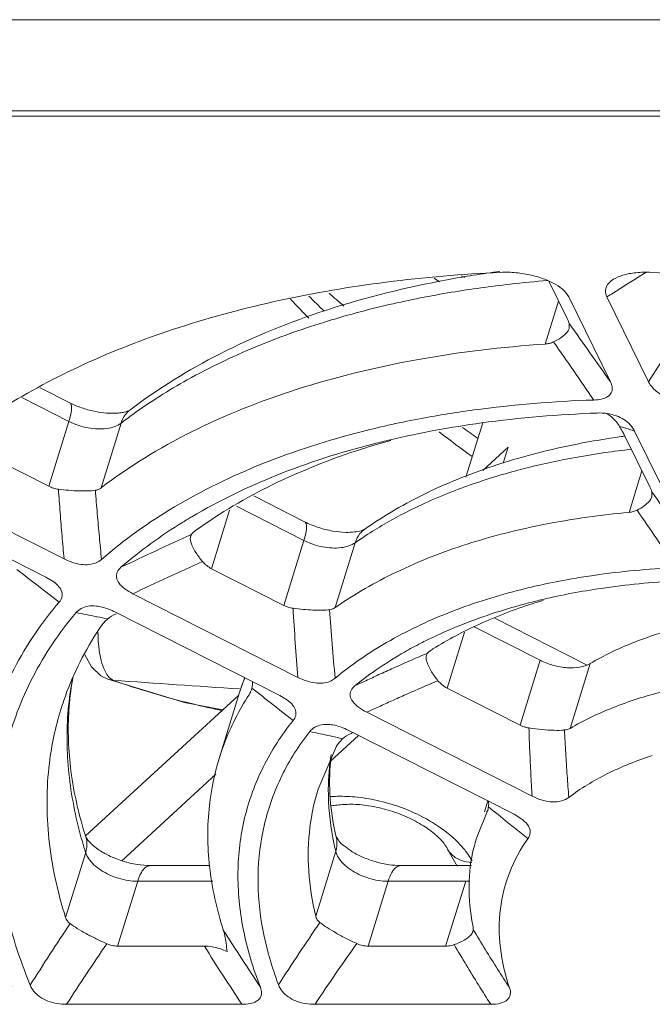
# Model space of a CAD drawing. Header units: millimetres. Extents: x -473 to 23648, y -382 to 1866.
# Tile 93 of 256: x 3200 to 3215, y 340 to 364. Entities that reach past the tile are written whole.
import ezdxf

# ---------------------------------------------------------------- set-up
doc = ezdxf.new("R2010")
doc.units = ezdxf.units.MM
doc.header["$LTSCALE"] = 80
doc.layers.get('0').update_dxf_attribs({"linetype": 'CONTINUOUS'})
for name, color, linetype in [('02___PRT_ALL_AXES', 7, 'CONTINUOUS'), ('08_ALL_DRAFTS', 7, 'CONTINUOUS'), ('09_ALL_ROUNDS', 7, 'CONTINUOUS')]:
    doc.layers.add(name, color=color, linetype=linetype)

msp = doc.modelspace()

# ---------------------------------------------------------------- linework, layer by layer
at = {"color": 0, "linetype": 'Continuous', "lineweight": 0}
for p, q in [((3259.218, 363.876), (3148.23, 363.876)), ((3175.823, 361.548), (3242.139, 361.548)), ((3209.72, 357.639), (3209.847, 357.55)), ((3210.37, 357.695), (3210.456, 357.649)), ((3210.891, 354.143), (3210.484, 352.827)), ((3210.893, 352.991), (3211.505, 353.554)), ((3211.505, 353.554), (3211.386, 353.17)), ((3201.838, 347.952), (3201.838, 347.952)), ((3201.975, 347.925), (3201.838, 347.952)), ((3201.302, 344.168), (3205, 347.57)), ((3207.891, 346.594), (3207.218, 345.975)), ((3202.176, 343.57), (3204.448, 345.661)), ((3210.02, 343.887), (3210.02, 343.887))]:
    msp.add_line(p, q, dxfattribs=at)
for points in [[(3201.282, 348.544), (3201.446, 348.251), (3201.673, 348.035), (3201.838, 347.952)], [(3201.838, 347.952), (3203.692, 347.392), (3204.61, 347.211)]]:
    msp.add_lwpolyline(points, dxfattribs=at)
for centre, radius, start, end in [((3226.766, 376.751), 28.391, 223.7286, 225.0102), ((3227.673, 378.284), 29.743, 225.1338, 226.1341), ((3230.438, 383.449), 35.015, 228.3769, 229.1554), ((3232.914, 384.497), 37.878, 233.5387, 234.2104), ((3232.315, 383.102), 36.833, 232.3922, 233.937), ((3259.281, 1163.072), 817.159, 265.978632, 266.192513), ((3218.678, 348.411), 9.769, 207.5867, 210.5858)]:
    msp.add_arc(centre, radius, start, end, dxfattribs=at)
for points, knots in [([(3201.601, 349.088), (3201.602, 348.992), (3201.612, 348.787), (3201.653, 348.491), (3201.727, 348.228), (3201.803, 348.081), (3201.848, 348.026)], [0, 0, 0, 0, 0.28742, 0.617106, 0.89157, 1.105721, 1.105721, 1.105721, 1.105721]), ([(3201.975, 347.925), (3202.601, 347.701), (3203.479, 347.445), (3204.369, 347.243), (3204.61, 347.192)], [0, 0, 0, 0, 1.995398, 2.736293, 2.736293, 2.736293, 2.736293]), ([(3207.207, 345.117), (3207.264, 345.121), (3207.483, 345.131), (3207.886, 345.111), (3208.415, 345.019), (3208.94, 344.859), (3209.414, 344.65), (3209.809, 344.417), (3210.064, 344.224), (3210.188, 344.112), (3210.215, 344.087)], [0, 0, 0, 0, 0.171552, 0.657025, 1.208412, 1.776213, 2.300905, 2.758791, 3.148604, 3.258767, 3.258767, 3.258767, 3.258767]), ([(3207.233, 344.895), (3207.279, 344.906), (3207.439, 344.918), (3207.74, 344.945), (3208.156, 344.903), (3208.612, 344.802), (3209.058, 344.637), (3209.442, 344.433), (3209.729, 344.224), (3209.915, 344.045), (3209.994, 343.932), (3210.019, 343.886)], [0, 0, 0, 0, 0.140793, 0.480838, 0.904869, 1.38662, 1.880897, 2.326992, 2.686152, 2.942499, 3.098045, 3.098045, 3.098045, 3.098045]), ([(3210.215, 344.087), (3210.268, 344.038), (3210.382, 343.922), (3210.524, 343.747), (3210.605, 343.619), (3210.635, 343.565)], [0, 0, 0, 0, 0.2166712, 0.488274, 0.6720344, 0.6720344, 0.6720344, 0.6720344]), ([(3210.629, 343.528), (3210.536, 343.53), (3210.345, 343.563), (3210.134, 343.707), (3210.047, 343.835), (3210.02, 343.887)], [0, 0, 0, 0, 0.279345, 0.5653635, 0.7392993, 0.7392993, 0.7392993, 0.7392993])]:
    msp.add_open_spline(points, degree=3, knots=knots, dxfattribs=at)
msp.add_open_spline([(3201.848, 348.026), (3201.882, 347.984), (3201.925, 347.946), (3201.975, 347.925)], degree=3, dxfattribs=at)
at = {"layer": '02___PRT_ALL_AXES', "color": 0, "linetype": 'Continuous', "lineweight": 0}
for p, q in [((3205.011, 347.604), (3204.527, 346.037)), ((3211.013, 345.012), (3210.933, 344.754))]:
    msp.add_line(p, q, dxfattribs=at)
at = {"layer": '08_ALL_DRAFTS', "color": 0, "linetype": 'Continuous', "lineweight": 0}
msp.add_line((3242.262, 361.673), (3175.577, 361.673), dxfattribs=at)
at = {"layer": '09_ALL_ROUNDS', "color": 0, "linetype": 'Continuous', "lineweight": 0}
for p, q in [((3212.484, 357.562), (3212.926, 356.662)), ((3212.719, 357.084), (3212.397, 356.044)), ((3212.889, 357.294), (3212.966, 357.181)), ((3212.966, 357.181), (3213.972, 355.132)), ((3214.893, 355.132), (3213.887, 357.181)), ((3212.979, 356.426), (3212.979, 356.536)), ((3200.207, 354.99), (3200.919, 354.629)), ((3199.761, 354.755), (3200.902, 354.176)), ((3200.418, 352.61), (3200.902, 354.176)), ((3201.675, 352.57), (3202.159, 354.136)), ((3214.306, 353.849), (3214.921, 352.597)), ((3214.328, 353.824), (3214.311, 353.821)), ((3214.556, 353.94), (3215.958, 351.085)), ((3200.418, 352.61), (3198.677, 353.493)), ((3214.731, 352.984), (3214.421, 351.98)), ((3205.36, 352.377), (3206.589, 351.754)), ((3214.973, 352.359), (3214.974, 352.473)), ((3200.783, 350.859), (3197.925, 352.307)), ((3204.942, 352.128), (3206.573, 351.302)), ((3197.489, 351.868), (3200.347, 350.419)), ((3204.777, 352.03), (3204.342, 350.621)), ((3203.856, 351.447), (3203.839, 351.41)), ((3206.089, 349.735), (3206.573, 351.302)), ((3207.328, 349.682), (3207.812, 351.249)), ((3206.089, 349.735), (3204.342, 350.621)), ((3200.173, 350.193), (3200.158, 350.204)), ((3200.344, 350.061), (3200.173, 350.193)), ((3200.347, 350.419), (3200.533, 350.305)), ((3200.666, 349.813), (3200.344, 350.061)), ((3206.427, 347.997), (3202.444, 350.016)), ((3202.009, 349.576), (3205.992, 347.557)), ((3201.58, 349.459), (3201.566, 349.462)), ((3211.18, 349.426), (3213.397, 348.302)), ((3210.451, 349.091), (3210.032, 347.735)), ((3210.685, 349.217), (3212.279, 348.409)), ((3209.558, 348.582), (3209.532, 348.535)), ((3211.795, 346.842), (3212.279, 348.409)), ((3212.998, 346.766), (3213.482, 348.332)), ((3205.011, 347.604), (3205.011, 347.606)), ((3205.317, 347.739), (3205.305, 347.692)), ((3211.795, 346.842), (3210.032, 347.735)), ((3205.823, 347.342), (3205.986, 347.214)), ((3205.992, 347.557), (3206.178, 347.443)), ((3205.986, 347.214), (3205.994, 347.208)), ((3205.994, 347.208), (3206.316, 346.957)), ((3212.082, 345.13), (3208.091, 347.153)), ((3207.655, 346.714), (3211.646, 344.69)), ((3207.241, 346.573), (3207.207, 346.581)), ((3207.363, 346.337), (3206.915, 345.299)), ((3210.737, 344.118), (3210.987, 344.737)), ((3211.49, 344.496), (3211.659, 344.36)), ((3211.646, 344.69), (3211.833, 344.576)), ((3201.305, 343.768), (3200.82, 342.201)), ((3207.342, 343.799), (3206.858, 342.233)), ((3202.865, 343.453), (3204.295, 343.453)), ((3208.911, 343.453), (3210.619, 343.453)), ((3202.56, 343.074), (3202.076, 341.508)), ((3202.56, 343.074), (3204.372, 343.074)), ((3208.606, 343.074), (3208.122, 341.508)), ((3208.606, 343.074), (3210.478, 343.074)), ((3209.994, 341.508), (3210.478, 343.074)), ((3210.655, 341.867), (3210.662, 341.904)), ((3204.171, 341.508), (3202.076, 341.508)), ((3209.994, 341.508), (3208.122, 341.508)), ((3205.074, 340.103), (3200.843, 340.103)), ((3211.082, 340.103), (3206.842, 340.103))]:
    msp.add_line(p, q, dxfattribs=at)
for centre, radius, start, end in [((3211.485, 355.198), 2.575, 73.2716, 77.0277), ((3256.582, 290.798), 78.927, 121.94344, 122.49068), ((3256.779, 290.489), 79.294, 122.49047, 122.74622), ((2616.767, -65.868), 730.681, 35.181964, 35.316776), ((3322.38, 286.918), 127.305, 146.84829, 147.59983), ((2762.945, 45.292), 546.617, 34.47378, 34.65252), ((3209.595, 344.409), 12.243, 125.7554, 127.3962), ((3213.423, 353.586), 0.903, 48.2761, 60.8345), ((3217.019, 333.931), 20.074, 97.7532, 97.9906), ((2765.415, 32.743), 551.661, 35.24404, 35.42075), ((2904.847, 138.765), 376.084, 34.29042, 34.54693), ((3210.5, 340.664), 13.026, 121.0879, 121.74), ((3236.385, 279.504), 78.955, 114.33017, 115.69144), ((3213.334, 343.344), 9.642, 122.7606, 124.9376), ((3236.391, 278.893), 78.809, 114.1684, 115.51468), ((3398.872, 607.735), 325.283, 232.23139, 232.3458), ((3194.518, 315.147), 35.031, 78.3933, 79.2159), ((3202.287, 348.89), 0.686, 111.0451, 131.2744), ((3201.247, 348.075), 1.684, 63.0851, 66.3494), ((3277.303, 353.777), 71.111, 183.31425, 184.66239), ((3276.42, 354.427), 69.394, 183.96318, 185.33316), ((3194.319, 314.176), 36.023, 77.9591, 78.371), ((3214.184, 339.501), 10.479, 116.9554, 117.1956), ((3214.252, 339.366), 10.63, 116.1018, 116.9539), ((3208.388, 346.573), 7.531, 169.4407, 175.0845), ((3207.85, 346.756), 6.965, 169.5192, 175.619), ((3210.726, 345.841), 5.981, 160.7118, 161.1709), ((3211.457, 345.611), 6.748, 160.8628, 161.2693), ((3210.725, 345.842), 5.979, 160.3799, 160.7116), ((3211.468, 345.608), 6.759, 159.3858, 160.8625), ((3210.738, 345.837), 5.993, 160.1322, 160.38), ((3210.769, 345.826), 6.026, 158.9986, 160.1313), ((3210.756, 345.831), 6.013, 161.172, 162.8289), ((3211.435, 345.619), 6.724, 162.1544, 162.8275), ((3211.448, 345.614), 6.738, 161.2692, 162.1543), ((3210.658, 344.081), 6.441, 146.9049, 147.8457), ((3204.862, 347.829), 0.463, 338.7122, 342.8713), ((3366.244, 552.234), 260.223, 231.79913, 231.94069), ((3207.927, 346.749), 7.042, 175.6103, 176.1306), ((3201.454, 321.625), 25.611, 77.0168, 78.1489), ((3207.972, 346.022), 0.675, 112.7699, 133.6579), ((3206.866, 345.157), 1.746, 63.1036, 65.087), ((3207.969, 346.027), 0.67, 107.7484, 112.6887), ((3201.2, 320.519), 26.745, 76.3628, 76.9441), ((3212.692, 345.272), 5.53, 171.0186, 179.7047), ((3339.024, 502.653), 203.171, 230.95007, 231.11808), ((3337.169, 500.351), 200.214, 231.18002, 231.29771), ((3211.259, 346.927), 10.444, 195.604, 197.6081), ((3213.948, 345.388), 6.795, 190.7144, 193.5191), ((3202.1, 344.664), 0.952, 224.2888, 227.8676), ((3210.479, 344.366), 1.292, 269.9484, 274.2241), ((3260.52, 302.351), 71.604, 146.32868, 147.74526), ((3272.459, 384.849), 80.288, 212.34266, 213.5192), ((3247.324, 314.12), 49.1, 145.2948, 147.3984), ((3259.954, 301.908), 70.377, 145.70285, 147.13145), ((3272.323, 384.354), 80.502, 212.15702, 213.34599), ((3246.945, 313.61), 48.064, 144.4292, 146.5503)]:
    msp.add_arc(centre, radius, start, end, dxfattribs=at)
for points, knots in [([(3211.305, 357.799), (3210.88, 357.742), (3209.468, 357.519), (3207.172, 356.954), (3204.582, 355.91), (3203.052, 354.97), (3202.373, 354.451)], [0, 0, 0, 0, 1.287382, 4.286037, 7.070174, 9.63635, 9.63635, 9.63635, 9.63635]), ([(3198.271, 353.798), (3198.643, 354.076), (3199.638, 354.746), (3201.4, 355.665), (3203.598, 356.501), (3206.008, 357.142), (3208.599, 357.581), (3210.391, 357.733), (3211.308, 357.776)], [0, 0, 0, 0, 1.391968, 3.59542, 5.942882, 8.433943, 11.063457, 13.819733, 13.819733, 13.819733, 13.819733]), ([(3202.44, 354.345), (3202.863, 354.649), (3203.822, 355.253), (3205.369, 355.993), (3207.007, 356.58), (3208.592, 357.006), (3210.099, 357.302), (3211.381, 357.479), (3212.159, 357.554), (3212.463, 357.579)], [0, 0, 0, 0, 1.560337, 3.392082, 5.133456, 6.774307, 8.309587, 9.740035, 10.653896, 10.653896, 10.653896, 10.653896]), ([(3211.308, 357.776), (3211.437, 357.782), (3211.691, 357.775), (3211.942, 357.735), (3212.063, 357.707)], [0, 0, 0, 0, 0.386536, 0.7594918, 0.7594918, 0.7594918, 0.7594918]), ([(3212.226, 357.664), (3212.281, 357.647), (3212.429, 357.597), (3212.644, 357.497), (3212.79, 357.392), (3212.848, 357.337)], [0, 0, 0, 0, 0.1739752, 0.4673001, 0.7077806, 0.7077806, 0.7077806, 0.7077806]), ([(3213.887, 357.181), (3213.864, 357.229), (3213.835, 357.335), (3213.898, 357.497), (3213.987, 357.571), (3214.038, 357.603)], [0, 0, 0, 0, 0.1596457, 0.3124374, 0.493901, 0.493901, 0.493901, 0.493901]), ([(3214.038, 357.603), (3214.04, 357.605), (3214.113, 357.65), (3214.292, 357.723), (3214.603, 357.778), (3214.835, 357.782), (3214.96, 357.776)], [0, 0, 0, 0, 0.0075302, 0.2581015, 0.5734954, 0.9503955, 0.9503955, 0.9503955, 0.9503955]), ([(3214.96, 357.776), (3215.956, 357.731), (3217.967, 357.569), (3220.99, 357.123), (3224.024, 356.476), (3227.035, 355.635), (3229.986, 354.612), (3231.903, 353.809), (3232.844, 353.38)], [0, 0, 0, 0, 2.988796, 6.049694, 9.15859, 12.291606, 15.421884, 18.522261, 18.522261, 18.522261, 18.522261]), ([(3212.926, 356.662), (3212.937, 356.639), (3212.957, 356.598), (3212.973, 356.555), (3212.979, 356.536)], [0, 0, 0, 0, 0.0764387, 0.1374057, 0.1374057, 0.1374057, 0.1374057]), ([(3212.6, 356.097), (3212.664, 356.127), (3212.775, 356.188), (3212.873, 356.269), (3212.911, 356.312)], [0, 0, 0, 0, 0.2101457, 0.3792716, 0.3792716, 0.3792716, 0.3792716]), ([(3201.675, 352.57), (3202.351, 353.086), (3203.876, 354.016), (3206.454, 355.038), (3209.334, 355.734), (3211.357, 355.973), (3212.397, 356.044)], [0, 0, 0, 0, 2.552592, 5.321843, 8.28977, 11.417431, 11.417431, 11.417431, 11.417431]), ([(3212.6, 356.097), (3212.568, 356.082), (3212.502, 356.057), (3212.432, 356.046), (3212.397, 356.044)], [0, 0, 0, 0, 0.1064594, 0.2109032, 0.2109032, 0.2109032, 0.2109032]), ([(3213.972, 355.132), (3213.993, 355.087), (3214.026, 355), (3214.005, 354.86), (3213.902, 354.76), (3213.749, 354.707), (3213.632, 354.695), (3213.568, 354.693)], [0, 0, 0, 0, 0.1483491, 0.2732849, 0.399177, 0.557304, 0.7508657, 0.7508657, 0.7508657, 0.7508657]), ([(3215.728, 354.693), (3215.654, 354.695), (3215.507, 354.711), (3215.302, 354.77), (3215.124, 354.863), (3214.984, 354.983), (3214.917, 355.082), (3214.893, 355.132)], [0, 0, 0, 0, 0.2221965, 0.4385502, 0.6365425, 0.8206004, 0.9878853, 0.9878853, 0.9878853, 0.9878853]), ([(3200.919, 354.629), (3200.945, 354.616), (3200.975, 354.526), (3200.955, 354.374), (3200.925, 354.249), (3200.902, 354.176)], [0, 0, 0, 0, 0.0869829, 0.2430178, 0.4699583, 0.4699583, 0.4699583, 0.4699583]), ([(3202.055, 354.376), (3201.972, 354.371), (3201.789, 354.373), (3201.503, 354.416), (3201.205, 354.5), (3201.011, 354.582), (3200.919, 354.629)], [0, 0, 0, 0, 0.249246, 0.546225, 0.865358, 1.175894, 1.175894, 1.175894, 1.175894]), ([(3213.568, 354.693), (3212.599, 354.66), (3211.207, 354.549), (3209.831, 354.328), (3209.413, 354.25)], [0, 0, 0, 0, 2.906209, 4.180528, 4.180528, 4.180528, 4.180528]), ([(3209.413, 354.25), (3208.934, 354.16), (3207.627, 353.873), (3205.599, 353.227), (3203.47, 352.198), (3202.232, 351.32), (3201.688, 350.844)], [0, 0, 0, 0, 1.463582, 4.010768, 6.364648, 8.534056, 8.534056, 8.534056, 8.534056]), ([(3202.373, 354.451), (3202.33, 354.429), (3202.247, 354.401), (3202.162, 354.387), (3202.124, 354.382)], [0, 0, 0, 0, 0.1439334, 0.258779, 0.258779, 0.258779, 0.258779]), ([(3202.373, 354.451), (3202.336, 354.423), (3202.243, 354.333), (3202.183, 354.215), (3202.159, 354.136)], [0, 0, 0, 0, 0.1377101, 0.3846911, 0.3846911, 0.3846911, 0.3846911]), ([(3208.662, 353.735), (3209.387, 353.905), (3211.042, 354.206), (3212.72, 354.345), (3213.655, 354.379)], [0, 0, 0, 0, 2.23247, 5.040151, 5.040151, 5.040151, 5.040151]), ([(3213.655, 354.379), (3213.734, 354.382), (3213.889, 354.375), (3214.042, 354.338), (3214.115, 354.312), (3214.117, 354.311)], [0, 0, 0, 0, 0.2376705, 0.4610828, 0.4693307, 0.4693307, 0.4693307, 0.4693307]), ([(3214.117, 354.311), (3214.18, 354.288), (3214.3, 354.23), (3214.454, 354.105), (3214.528, 353.997), (3214.556, 353.94)], [0, 0, 0, 0, 0.2001369, 0.3978119, 0.5874487, 0.5874487, 0.5874487, 0.5874487]), ([(3200.902, 354.176), (3200.974, 354.14), (3201.125, 354.077), (3201.359, 354.016), (3201.592, 353.989), (3201.811, 353.999), (3202.003, 354.044), (3202.114, 354.101), (3202.159, 354.136)], [0, 0, 0, 0, 0.242798, 0.487428, 0.72411, 0.943996, 1.14068, 1.31184, 1.31184, 1.31184, 1.31184]), ([(3214.193, 354.056), (3214.232, 354.045), (3214.311, 354.022), (3214.433, 353.984), (3214.515, 353.955), (3214.556, 353.94)], [0, 0, 0, 0, 0.1211731, 0.2482471, 0.3814182, 0.3814182, 0.3814182, 0.3814182]), ([(3214.193, 354.056), (3214.215, 354.019), (3214.254, 353.951), (3214.291, 353.881), (3214.306, 353.849)], [0, 0, 0, 0, 0.1280334, 0.2359285, 0.2359285, 0.2359285, 0.2359285]), ([(3214.228, 353.81), (3213.873, 353.76), (3212.869, 353.592), (3211.281, 353.187), (3209.554, 352.505), (3208.515, 351.906), (3208.043, 351.576)], [0, 0, 0, 0, 1.076577, 3.052028, 4.904933, 6.631114, 6.631114, 6.631114, 6.631114]), ([(3203.774, 351.819), (3203.805, 351.838), (3204.489, 352.246), (3205.953, 352.951), (3207.596, 353.475), (3208.528, 353.703), (3208.662, 353.735)], [0, 0, 0, 0, 0.109506, 2.389145, 4.853696, 5.267634, 5.267634, 5.267634, 5.267634]), ([(3208.667, 353.719), (3208.438, 353.655), (3207.466, 353.364), (3205.847, 352.729), (3204.549, 351.969), (3203.967, 351.548)], [0, 0, 0, 0, 0.712924, 3.04319, 5.199274, 5.199274, 5.199274, 5.199274]), ([(3208.117, 351.453), (3208.412, 351.643), (3209.114, 352.044), (3210.251, 352.543), (3211.487, 352.946), (3212.68, 353.234), (3213.672, 353.405), (3214.265, 353.48), (3214.478, 353.504)], [0, 0, 0, 0, 1.05379, 2.419232, 3.720148, 4.947822, 6.09724, 6.740398, 6.740398, 6.740398, 6.740398]), ([(3200.647, 352.54), (3200.606, 352.545), (3200.528, 352.562), (3200.453, 352.592), (3200.418, 352.61)], [0, 0, 0, 0, 0.1212626, 0.239694, 0.239694, 0.239694, 0.239694]), ([(3201.675, 352.57), (3201.655, 352.554), (3201.612, 352.529), (3201.563, 352.516), (3201.539, 352.513)], [0, 0, 0, 0, 0.074587, 0.1487914, 0.1487914, 0.1487914, 0.1487914]), ([(3214.921, 352.597), (3214.932, 352.574), (3214.951, 352.534), (3214.967, 352.492), (3214.974, 352.473)], [0, 0, 0, 0, 0.0746945, 0.1346924, 0.1346924, 0.1346924, 0.1346924]), ([(3200.647, 352.54), (3200.73, 352.529), (3200.892, 352.511), (3201.128, 352.497), (3201.343, 352.496), (3201.477, 352.505), (3201.539, 352.513)], [0, 0, 0, 0, 0.2513342, 0.4901481, 0.7093177, 0.8943895, 0.8943895, 0.8943895, 0.8943895]), ([(3200.647, 352.54), (3200.66, 352.35), (3200.688, 351.974), (3200.734, 351.414), (3200.766, 351.043), (3200.783, 350.859)], [0, 0, 0, 0, 0.56992, 1.132179, 1.686908, 1.686908, 1.686908, 1.686908]), ([(3201.539, 352.513), (3201.554, 352.325), (3201.585, 351.951), (3201.635, 351.395), (3201.67, 351.027), (3201.688, 350.844)], [0, 0, 0, 0, 0.566345, 1.124984, 1.676038, 1.676038, 1.676038, 1.676038]), ([(3214.613, 352.035), (3214.674, 352.065), (3214.781, 352.126), (3214.875, 352.208), (3214.911, 352.25)], [0, 0, 0, 0, 0.2040991, 0.3687899, 0.3687899, 0.3687899, 0.3687899]), ([(3207.328, 349.682), (3207.795, 350.008), (3208.825, 350.598), (3210.535, 351.263), (3212.423, 351.736), (3213.743, 351.918), (3214.421, 351.98)], [0, 0, 0, 0, 1.708323, 3.541748, 5.489547, 7.531956, 7.531956, 7.531956, 7.531956]), ([(3214.613, 352.035), (3214.583, 352.02), (3214.52, 351.996), (3214.454, 351.983), (3214.421, 351.98)], [0, 0, 0, 0, 0.1014723, 0.2008852, 0.2008852, 0.2008852, 0.2008852]), ([(3206.589, 351.754), (3206.615, 351.741), (3206.646, 351.651), (3206.625, 351.5), (3206.595, 351.374), (3206.573, 351.302)], [0, 0, 0, 0, 0.0869829, 0.2430178, 0.4699583, 0.4699583, 0.4699583, 0.4699583]), ([(3207.589, 351.498), (3207.481, 351.5), (3207.254, 351.524), (3206.917, 351.609), (3206.695, 351.7), (3206.589, 351.754)], [0, 0, 0, 0, 0.322239, 0.683229, 1.038826, 1.038826, 1.038826, 1.038826]), ([(3208.043, 351.576), (3208.026, 351.567), (3207.961, 351.536), (3207.876, 351.519), (3207.81, 351.51), (3207.796, 351.508)], [0, 0, 0, 0, 0.0584989, 0.2164095, 0.2576356, 0.2576356, 0.2576356, 0.2576356]), ([(3208.044, 351.576), (3208, 351.546), (3207.899, 351.452), (3207.837, 351.327), (3207.812, 351.249)], [0, 0, 0, 0, 0.1602091, 0.4062596, 0.4062596, 0.4062596, 0.4062596]), ([(3203.831, 351.339), (3203.833, 351.287), (3203.872, 351.168), (3203.974, 350.986), (3204.069, 350.861), (3204.125, 350.794)], [0, 0, 0, 0, 0.156298, 0.3662588, 0.6267805, 0.6267805, 0.6267805, 0.6267805]), ([(3206.573, 351.302), (3206.643, 351.266), (3206.791, 351.204), (3207.02, 351.143), (3207.248, 351.115), (3207.464, 351.122), (3207.654, 351.163), (3207.766, 351.216), (3207.812, 351.249)], [0, 0, 0, 0, 0.237441, 0.476849, 0.709043, 0.925662, 1.120482, 1.290831, 1.290831, 1.290831, 1.290831]), ([(3201.688, 350.844), (3201.649, 350.809), (3201.552, 350.751), (3201.38, 350.712), (3201.187, 350.718), (3200.983, 350.768), (3200.849, 350.825), (3200.783, 350.859)], [0, 0, 0, 0, 0.1564592, 0.3307255, 0.5214928, 0.7336055, 0.9564445, 0.9564445, 0.9564445, 0.9564445]), ([(3204.342, 350.621), (3204.301, 350.641), (3204.222, 350.692), (3204.155, 350.758), (3204.125, 350.794)], [0, 0, 0, 0, 0.1375099, 0.2790052, 0.2790052, 0.2790052, 0.2790052]), ([(3202.444, 350.016), (3202.376, 350.051), (3202.254, 350.123), (3202.111, 350.251), (3202.034, 350.397), (3202.055, 350.549), (3202.119, 350.622), (3202.156, 350.654)], [0, 0, 0, 0, 0.2297259, 0.4224976, 0.5716514, 0.7052644, 0.8524206, 0.8524206, 0.8524206, 0.8524206]), ([(3215.551, 350.645), (3214.889, 350.615), (3214.065, 350.54), (3213.25, 350.411), (3213.088, 350.384)], [0, 0, 0, 0, 1.985532, 2.476985, 2.476985, 2.476985, 2.476985]), ([(3200.533, 350.305), (3200.58, 350.271), (3200.66, 350.199), (3200.739, 350.067), (3200.742, 349.925), (3200.695, 349.847), (3200.666, 349.813)], [0, 0, 0, 0, 0.1752242, 0.3198512, 0.4478216, 0.5813341, 0.5813341, 0.5813341, 0.5813341]), ([(3213.088, 350.384), (3212.629, 350.305), (3211.597, 350.087), (3210.07, 349.6), (3208.586, 348.895), (3207.714, 348.299), (3207.326, 347.977)], [0, 0, 0, 0, 1.397146, 3.160589, 4.796761, 6.309859, 6.309859, 6.309859, 6.309859]), ([(3212.34, 349.878), (3212.805, 349.988), (3213.879, 350.189), (3214.967, 350.295), (3215.581, 350.328)], [0, 0, 0, 0, 1.431158, 3.274486, 3.274486, 3.274486, 3.274486]), ([(3200.666, 349.813), (3200.246, 349.32), (3199.516, 348.256), (3198.83, 346.448), (3198.599, 344.511), (3198.822, 342.495), (3199.249, 341.177), (3199.523, 340.521)], [0, 0, 0, 0, 1.942522, 3.834332, 5.743961, 7.739818, 9.873178, 9.873178, 9.873178, 9.873178]), ([(3201.072, 349.56), (3201.106, 349.6), (3201.196, 349.672), (3201.37, 349.726), (3201.515, 349.725), (3201.598, 349.714), (3201.616, 349.711)], [0, 0, 0, 0, 0.1579764, 0.3358174, 0.5353774, 0.58861, 0.58861, 0.58861, 0.58861]), ([(3201.616, 349.711), (3201.674, 349.702), (3201.778, 349.675), (3201.878, 349.637), (3201.922, 349.617)], [0, 0, 0, 0, 0.1751387, 0.3206837, 0.3206837, 0.3206837, 0.3206837]), ([(3206.311, 349.666), (3206.272, 349.671), (3206.195, 349.688), (3206.123, 349.718), (3206.089, 349.735)], [0, 0, 0, 0, 0.1180431, 0.2334624, 0.2334624, 0.2334624, 0.2334624]), ([(3209.575, 348.912), (3209.846, 349.045), (3210.634, 349.39), (3211.568, 349.689), (3212.225, 349.851), (3212.34, 349.878)], [0, 0, 0, 0, 0.904608, 2.576919, 2.933821, 2.933821, 2.933821, 2.933821]), ([(3212.347, 349.855), (3212.258, 349.829), (3211.738, 349.667), (3210.827, 349.321), (3210.047, 348.908), (3209.686, 348.682)], [0, 0, 0, 0, 0.276409, 1.635521, 2.91536, 2.91536, 2.91536, 2.91536]), ([(3199.966, 340.566), (3199.704, 341.2), (3199.298, 342.476), (3199.087, 344.425), (3199.311, 346.298), (3199.969, 348.048), (3200.669, 349.081), (3201.072, 349.56)], [0, 0, 0, 0, 2.060093, 3.989804, 5.837473, 7.667648, 9.544838, 9.544838, 9.544838, 9.544838]), ([(3206.311, 349.666), (3206.393, 349.654), (3206.553, 349.636), (3206.785, 349.62), (3206.997, 349.617), (3207.131, 349.624), (3207.192, 349.631)], [0, 0, 0, 0, 0.2474718, 0.4835601, 0.6991625, 0.883676, 0.883676, 0.883676, 0.883676]), ([(3207.328, 349.682), (3207.308, 349.668), (3207.264, 349.645), (3207.216, 349.633), (3207.192, 349.631)], [0, 0, 0, 0, 0.0734572, 0.1468104, 0.1468104, 0.1468104, 0.1468104]), ([(3201.687, 349.248), (3201.35, 348.752), (3200.994, 348.077), (3200.75, 347.364), (3200.705, 347.218)], [0, 0, 0, 0, 1.799933, 2.259454, 2.259454, 2.259454, 2.259454]), ([(3201.687, 349.248), (3201.706, 349.275), (3201.752, 349.33), (3201.804, 349.38), (3201.834, 349.406)], [0, 0, 0, 0, 0.097581, 0.2158744, 0.2158744, 0.2158744, 0.2158744]), ([(3213.482, 348.332), (3213.809, 348.523), (3214.524, 348.865), (3215.547, 349.191), (3216.224, 349.337), (3216.501, 349.387)], [0, 0, 0, 0, 1.136247, 2.367341, 3.212632, 3.212632, 3.212632, 3.212632]), ([(3207.81, 347.797), (3208.183, 348.1), (3208.708, 348.453), (3209.262, 348.753), (3209.395, 348.821)], [0, 0, 0, 0, 1.439716, 1.888468, 1.888468, 1.888468, 1.888468]), ([(3207.81, 347.797), (3207.908, 347.843), (3208.113, 347.938), (3208.434, 348.086), (3208.783, 348.244), (3209.161, 348.411), (3209.423, 348.524), (3209.558, 348.582)], [0, 0, 0, 0, 0.323718, 0.6772, 1.06044, 1.473467, 1.916334, 1.916334, 1.916334, 1.916334]), ([(3209.524, 348.477), (3209.523, 348.424), (3209.559, 348.302), (3209.658, 348.115), (3209.753, 347.986), (3209.809, 347.917)], [0, 0, 0, 0, 0.1569382, 0.3698599, 0.6359392, 0.6359392, 0.6359392, 0.6359392]), ([(3212.279, 348.409), (3212.38, 348.357), (3212.593, 348.276), (3212.919, 348.219), (3213.222, 348.23), (3213.407, 348.289), (3213.482, 348.332)], [0, 0, 0, 0, 0.341014, 0.677804, 0.98503, 1.245508, 1.245508, 1.245508, 1.245508]), ([(3207.326, 347.977), (3207.288, 347.945), (3207.193, 347.889), (3207.026, 347.851), (3206.834, 347.857), (3206.629, 347.906), (3206.494, 347.963), (3206.427, 347.997)], [0, 0, 0, 0, 0.1518239, 0.3214176, 0.5096783, 0.7230551, 0.9481065, 0.9481065, 0.9481065, 0.9481065]), ([(3208.091, 347.153), (3208.187, 347.198), (3208.388, 347.291), (3208.704, 347.435), (3209.048, 347.588), (3209.419, 347.751), (3209.676, 347.861), (3209.809, 347.917)], [0, 0, 0, 0, 0.318071, 0.665143, 1.041193, 1.446192, 1.880108, 1.880108, 1.880108, 1.880108]), ([(3210.032, 347.735), (3209.99, 347.757), (3209.908, 347.81), (3209.84, 347.879), (3209.809, 347.917)], [0, 0, 0, 0, 0.1426392, 0.2896585, 0.2896585, 0.2896585, 0.2896585]), ([(3212.998, 346.766), (3213.33, 346.96), (3214.051, 347.303), (3215.225, 347.675), (3216.055, 347.835), (3216.484, 347.895)], [0, 0, 0, 0, 1.153764, 2.386042, 3.685254, 3.685254, 3.685254, 3.685254]), ([(3208.091, 347.153), (3208.021, 347.189), (3207.897, 347.262), (3207.753, 347.392), (3207.677, 347.541), (3207.703, 347.694), (3207.771, 347.765), (3207.81, 347.797)], [0, 0, 0, 0, 0.2348072, 0.4291642, 0.5796652, 0.7136497, 0.8642006, 0.8642006, 0.8642006, 0.8642006]), ([(3204.527, 346.037), (3204.554, 346.126), (3204.725, 346.639), (3204.967, 347.129), (3205.205, 347.508)], [0, 0, 0, 0, 0.2797, 1.621814, 1.621814, 1.621814, 1.621814]), ([(3206.178, 347.443), (3206.225, 347.408), (3206.305, 347.336), (3206.381, 347.206), (3206.386, 347.068), (3206.343, 346.991), (3206.316, 346.957)], [0, 0, 0, 0, 0.1780489, 0.3184693, 0.4413979, 0.572476, 0.572476, 0.572476, 0.572476]), ([(3200.705, 347.218), (3200.575, 346.798), (3200.355, 345.766), (3200.353, 344.055), (3200.625, 342.818), (3200.82, 342.201)], [0, 0, 0, 0, 1.319056, 3.146546, 5.087923, 5.087923, 5.087923, 5.087923]), ([(3200.884, 347.219), (3200.84, 346.707), (3200.855, 345.657), (3201.058, 344.628), (3201.2, 344.118)], [0, 0, 0, 0, 1.540977, 3.128999, 3.128999, 3.128999, 3.128999]), ([(3200.901, 347.224), (3200.868, 346.728), (3200.907, 345.68), (3201.143, 344.66), (3201.308, 344.143)], [0, 0, 0, 0, 1.492394, 3.121631, 3.121631, 3.121631, 3.121631]), ([(3206.316, 346.957), (3206.036, 346.61), (3205.55, 345.863), (3205.092, 344.61), (3204.931, 343.272), (3205.069, 341.881), (3205.345, 340.968), (3205.523, 340.513)], [0, 0, 0, 0, 1.33825, 2.647283, 3.969338, 5.346929, 6.812077, 6.812077, 6.812077, 6.812077]), ([(3206.713, 346.69), (3206.746, 346.731), (3206.833, 346.806), (3207.007, 346.863), (3207.157, 346.864), (3207.246, 346.852), (3207.268, 346.848)], [0, 0, 0, 0, 0.1585121, 0.3355471, 0.5375339, 0.6038175, 0.6038175, 0.6038175, 0.6038175]), ([(3205.961, 340.575), (3205.797, 341.006), (3205.544, 341.872), (3205.42, 343.189), (3205.573, 344.457), (3206, 345.646), (3206.452, 346.358), (3206.713, 346.69)], [0, 0, 0, 0, 1.384449, 2.689071, 3.942799, 5.183896, 6.450346, 6.450346, 6.450346, 6.450346]), ([(3207.268, 346.848), (3207.322, 346.839), (3207.436, 346.81), (3207.545, 346.766), (3207.601, 346.74)], [0, 0, 0, 0, 0.164524, 0.3509831, 0.3509831, 0.3509831, 0.3509831]), ([(3212.005, 346.775), (3211.98, 346.779), (3211.931, 346.789), (3211.861, 346.811), (3211.816, 346.831), (3211.795, 346.842)], [0, 0, 0, 0, 0.0755312, 0.1489642, 0.2212096, 0.2212096, 0.2212096, 0.2212096]), ([(3212.005, 346.775), (3212.01, 346.589), (3212.024, 346.221), (3212.049, 345.673), (3212.07, 345.31), (3212.082, 345.13)], [0, 0, 0, 0, 0.55626, 1.105164, 1.646722, 1.646722, 1.646722, 1.646722]), ([(3212.005, 346.775), (3212.109, 346.758), (3212.312, 346.733), (3212.598, 346.715), (3212.78, 346.717), (3212.862, 346.723)], [0, 0, 0, 0, 0.3178136, 0.6115068, 0.8606975, 0.8606975, 0.8606975, 0.8606975]), ([(3212.968, 345.1), (3212.953, 345.276), (3212.926, 345.632), (3212.891, 346.173), (3212.871, 346.539), (3212.862, 346.723)], [0, 0, 0, 0, 0.530145, 1.072544, 1.627336, 1.627336, 1.627336, 1.627336]), ([(3212.998, 346.766), (3212.97, 346.75), (3212.928, 346.725), (3212.881, 346.732), (3212.868, 346.737)], [0, 0, 0, 0, 0.0941772, 0.1370848, 0.1370848, 0.1370848, 0.1370848]), ([(3207.363, 346.337), (3207.379, 346.367), (3207.424, 346.428), (3207.476, 346.482), (3207.505, 346.511)], [0, 0, 0, 0, 0.1014585, 0.2252258, 0.2252258, 0.2252258, 0.2252258]), ([(3204.627, 341.897), (3204.468, 342.394), (3204.244, 343.392), (3204.234, 344.803), (3204.413, 345.669), (3204.527, 346.037)], [0, 0, 0, 0, 1.566474, 3.043349, 4.200105, 4.200105, 4.200105, 4.200105]), ([(3207.223, 346.024), (3207.222, 346.009), (3207.187, 345.692), (3207.181, 345.054), (3207.282, 344.442), (3207.355, 344.137)], [0, 0, 0, 0, 0.044669, 0.958457, 1.899296, 1.899296, 1.899296, 1.899296]), ([(3214.982, 346.109), (3214.608, 345.988), (3213.905, 345.707), (3213.256, 345.316), (3212.968, 345.1)], [0, 0, 0, 0, 1.180286, 2.260568, 2.260568, 2.260568, 2.260568]), ([(3206.915, 345.299), (3206.823, 344.999), (3206.683, 344.344), (3206.658, 343.306), (3206.772, 342.59), (3206.858, 342.233)], [0, 0, 0, 0, 0.940628, 1.996232, 3.100129, 3.100129, 3.100129, 3.100129]), ([(3212.968, 345.1), (3212.915, 345.06), (3212.786, 345), (3212.565, 344.981), (3212.323, 345.024), (3212.163, 345.089), (3212.082, 345.13)], [0, 0, 0, 0, 0.1973964, 0.4152193, 0.6571815, 0.9291714, 0.9291714, 0.9291714, 0.9291714]), ([(3211.833, 344.576), (3211.843, 344.568), (3211.904, 344.52), (3211.998, 344.424), (3212.054, 344.251), (3212.01, 344.145), (3211.98, 344.102)], [0, 0, 0, 0, 0.036891, 0.2345914, 0.3938493, 0.5518726, 0.5518726, 0.5518726, 0.5518726]), ([(3201.307, 344.143), (3201.321, 344.101), (3201.346, 343.976), (3201.329, 343.847), (3201.305, 343.768)], [0, 0, 0, 0, 0.131544, 0.3787672, 0.3787672, 0.3787672, 0.3787672]), ([(3207.355, 344.137), (3207.362, 344.107), (3207.38, 343.995), (3207.366, 343.879), (3207.342, 343.799)], [0, 0, 0, 0, 0.0912513, 0.3399492, 0.3399492, 0.3399492, 0.3399492]), ([(3210.652, 342.01), (3210.589, 342.324), (3210.524, 342.952), (3210.609, 343.664), (3210.713, 344.039), (3210.737, 344.118)], [0, 0, 0, 0, 0.960081, 1.881136, 2.12851, 2.12851, 2.12851, 2.12851]), ([(3211.98, 344.102), (3211.802, 343.853), (3211.504, 343.311), (3211.276, 342.404), (3211.28, 341.446), (3211.43, 340.812), (3211.536, 340.497)], [0, 0, 0, 0, 0.920671, 1.833648, 2.77364, 3.770588, 3.770588, 3.770588, 3.770588]), ([(3201.305, 343.768), (3201.321, 343.715), (3201.378, 343.607), (3201.505, 343.464), (3201.674, 343.333), (3201.875, 343.224), (3202.097, 343.14), (3202.327, 343.087), (3202.484, 343.074), (3202.56, 343.074)], [0, 0, 0, 0, 0.167036, 0.358388, 0.572383, 0.803216, 1.042788, 1.2818, 1.511077, 1.511077, 1.511077, 1.511077]), ([(3201.461, 343.958), (3201.504, 343.919), (3201.633, 343.82), (3201.877, 343.679), (3202.197, 343.553), (3202.533, 343.473), (3202.759, 343.453), (3202.865, 343.453)], [0, 0, 0, 0, 0.174743, 0.485901, 0.842458, 1.201955, 1.519541, 1.519541, 1.519541, 1.519541]), ([(3207.342, 343.799), (3207.355, 343.745), (3207.405, 343.634), (3207.529, 343.484), (3207.697, 343.348), (3207.901, 343.232), (3208.129, 343.144), (3208.366, 343.088), (3208.527, 343.074), (3208.606, 343.074)], [0, 0, 0, 0, 0.167393, 0.360299, 0.577832, 0.814127, 1.06054, 1.306944, 1.543312, 1.543312, 1.543312, 1.543312]), ([(3207.542, 343.928), (3207.61, 343.884), (3207.75, 343.768), (3208.013, 343.642), (3208.31, 343.534), (3208.615, 343.469), (3208.816, 343.453), (3208.911, 343.453)], [0, 0, 0, 0, 0.244474, 0.543095, 0.869276, 1.190418, 1.47408, 1.47408, 1.47408, 1.47408]), ([(3202.865, 343.452), (3202.828, 343.451), (3202.735, 343.415), (3202.632, 343.272), (3202.583, 343.147), (3202.56, 343.074)], [0, 0, 0, 0, 0.110639, 0.2815121, 0.5113868, 0.5113868, 0.5113868, 0.5113868]), ([(3208.911, 343.452), (3208.874, 343.451), (3208.781, 343.415), (3208.678, 343.272), (3208.628, 343.147), (3208.606, 343.074)], [0, 0, 0, 0, 0.110639, 0.2815121, 0.5113868, 0.5113868, 0.5113868, 0.5113868]), ([(3200.929, 342.051), (3200.904, 342.07), (3200.858, 342.114), (3200.83, 342.172), (3200.82, 342.201)], [0, 0, 0, 0, 0.0945672, 0.1880353, 0.1880353, 0.1880353, 0.1880353]), ([(3206.96, 342.075), (3206.935, 342.095), (3206.89, 342.142), (3206.865, 342.202), (3206.858, 342.233)], [0, 0, 0, 0, 0.0955442, 0.1905621, 0.1905621, 0.1905621, 0.1905621]), ([(3200.929, 342.051), (3200.985, 342.009), (3201.113, 341.925), (3201.324, 341.803), (3201.562, 341.68), (3201.729, 341.602), (3201.814, 341.565)], [0, 0, 0, 0, 0.209448, 0.459012, 0.732541, 1.011267, 1.011267, 1.011267, 1.011267]), ([(3204.719, 341.374), (3204.712, 341.443), (3204.697, 341.572), (3204.667, 341.747), (3204.641, 341.851), (3204.627, 341.897)], [0, 0, 0, 0, 0.2097607, 0.3879621, 0.5318691, 0.5318691, 0.5318691, 0.5318691]), ([(3206.96, 342.075), (3207.015, 342.033), (3207.142, 341.946), (3207.353, 341.819), (3207.593, 341.691), (3207.763, 341.609), (3207.85, 341.569)], [0, 0, 0, 0, 0.209353, 0.461313, 0.738634, 1.025909, 1.025909, 1.025909, 1.025909]), ([(3210.652, 342.01), (3210.657, 341.985), (3210.666, 341.95), (3210.659, 341.915), (3210.656, 341.906)], [0, 0, 0, 0, 0.0760507, 0.1050465, 0.1050465, 0.1050465, 0.1050465]), ([(3211.536, 340.497), (3211.439, 340.648), (3211.244, 340.955), (3210.952, 341.424), (3210.759, 341.742), (3210.662, 341.904)], [0, 0, 0, 0, 0.539378, 1.091562, 1.6567, 1.6567, 1.6567, 1.6567]), ([(3202.076, 341.508), (3202.032, 341.508), (3201.942, 341.518), (3201.856, 341.546), (3201.814, 341.565)], [0, 0, 0, 0, 0.1314972, 0.2695677, 0.2695677, 0.2695677, 0.2695677]), ([(3204.171, 341.508), (3204.232, 341.508), (3204.357, 341.497), (3204.542, 341.451), (3204.661, 341.402), (3204.719, 341.374)], [0, 0, 0, 0, 0.1844366, 0.3735945, 0.5691477, 0.5691477, 0.5691477, 0.5691477]), ([(3208.122, 341.508), (3208.076, 341.508), (3207.983, 341.518), (3207.894, 341.549), (3207.85, 341.569)], [0, 0, 0, 0, 0.1364513, 0.2800746, 0.2800746, 0.2800746, 0.2800746]), ([(3210.197, 341.543), (3210.175, 341.535), (3210.131, 341.522), (3210.062, 341.51), (3210.017, 341.508), (3209.994, 341.508)], [0, 0, 0, 0, 0.0703673, 0.1391442, 0.2073062, 0.2073062, 0.2073062, 0.2073062]), ([(3210.197, 341.543), (3210.295, 341.379), (3210.489, 341.055), (3210.784, 340.575), (3210.983, 340.259), (3211.082, 340.103)], [0, 0, 0, 0, 0.570993, 1.134382, 1.690171, 1.690171, 1.690171, 1.690171]), ([(3200.843, 340.103), (3200.766, 340.103), (3200.614, 340.114), (3200.393, 340.172), (3200.201, 340.27), (3200.053, 340.404), (3199.988, 340.511), (3199.966, 340.566)], [0, 0, 0, 0, 0.231028, 0.457083, 0.678242, 0.87221, 1.048342, 1.048342, 1.048342, 1.048342]), ([(3205.523, 340.513), (3205.54, 340.47), (3205.562, 340.384), (3205.53, 340.253), (3205.421, 340.159), (3205.262, 340.111), (3205.141, 340.103), (3205.074, 340.103)], [0, 0, 0, 0, 0.1382119, 0.2586732, 0.3856973, 0.5487845, 0.7485229, 0.7485229, 0.7485229, 0.7485229]), ([(3206.842, 340.103), (3206.763, 340.103), (3206.606, 340.115), (3206.384, 340.174), (3206.192, 340.274), (3206.046, 340.409), (3205.982, 340.519), (3205.961, 340.575)], [0, 0, 0, 0, 0.237918, 0.469995, 0.684235, 0.881001, 1.059135, 1.059135, 1.059135, 1.059135]), ([(3211.536, 340.497), (3211.554, 340.446), (3211.573, 340.338), (3211.483, 340.187), (3211.301, 340.114), (3211.161, 340.103), (3211.082, 340.103)], [0, 0, 0, 0, 0.1617142, 0.3073132, 0.4876182, 0.7262447, 0.7262447, 0.7262447, 0.7262447])]:
    msp.add_open_spline(points, degree=3, knots=knots, dxfattribs=at)
for points in [[(3212.848, 357.337), (3212.862, 357.323), (3212.876, 357.308), (3212.889, 357.294)], [(3212.911, 356.312), (3212.94, 356.345), (3212.966, 356.383), (3212.979, 356.426)], [(3202.124, 354.382), (3202.101, 354.38), (3202.078, 354.378), (3202.055, 354.376)], [(3214.193, 354.056), (3214.148, 354.132), (3214.09, 354.202), (3214.025, 354.26)], [(3214.911, 352.25), (3214.938, 352.282), (3214.961, 352.318), (3214.973, 352.359)], [(3202.156, 350.654), (3202.622, 351.056), (3203.124, 351.418), (3203.647, 351.742)], [(3203.839, 351.41), (3203.832, 351.387), (3203.83, 351.363), (3203.831, 351.339)], [(3203.856, 351.447), (3203.869, 351.464), (3203.884, 351.479), (3203.899, 351.494)], [(3203.899, 351.494), (3203.921, 351.513), (3203.943, 351.531), (3203.967, 351.548)], [(3207.796, 351.508), (3207.727, 351.5), (3207.658, 351.497), (3207.589, 351.498)], [(3209.533, 348.534), (3209.527, 348.516), (3209.525, 348.496), (3209.524, 348.477)], [(3209.558, 348.582), (3209.573, 348.599), (3209.591, 348.614), (3209.609, 348.628)], [(3209.609, 348.628), (3209.633, 348.648), (3209.659, 348.665), (3209.686, 348.682)], [(3205.317, 347.739), (3205.328, 347.79), (3205.332, 347.844), (3205.328, 347.896)], [(3205.294, 347.661), (3205.285, 347.639), (3205.275, 347.617), (3205.262, 347.597)], [(3207.162, 345.301), (3207.16, 344.907), (3207.199, 344.512), (3207.272, 344.125)], [(3211.029, 345.012), (3211.035, 344.965), (3211.034, 344.917), (3211.027, 344.871)], [(3211.004, 344.776), (3210.998, 344.764), (3210.99, 344.753), (3210.98, 344.744)], [(3211.011, 344.792), (3211.009, 344.787), (3211.006, 344.781), (3211.004, 344.776)], [(3211.027, 344.871), (3211.023, 344.844), (3211.02, 344.817), (3211.011, 344.792)], [(3201.308, 344.143), (3201.338, 344.091), (3201.376, 344.042), (3201.418, 343.999)], [(3207.355, 344.137), (3207.347, 344.171), (3207.398, 344.08), (3207.417, 344.05)], [(3207.417, 344.05), (3207.448, 344.001), (3207.493, 343.96), (3207.542, 343.928)], [(3210.6, 341.776), (3210.623, 341.803), (3210.644, 341.834), (3210.655, 341.867)], [(3210.197, 341.543), (3210.282, 341.573), (3210.364, 341.609), (3210.442, 341.653)], [(3210.442, 341.653), (3210.5, 341.686), (3210.557, 341.726), (3210.6, 341.776)]]:
    msp.add_open_spline(points, degree=3, dxfattribs=at)

doc.saveas('drawing.dxf')
